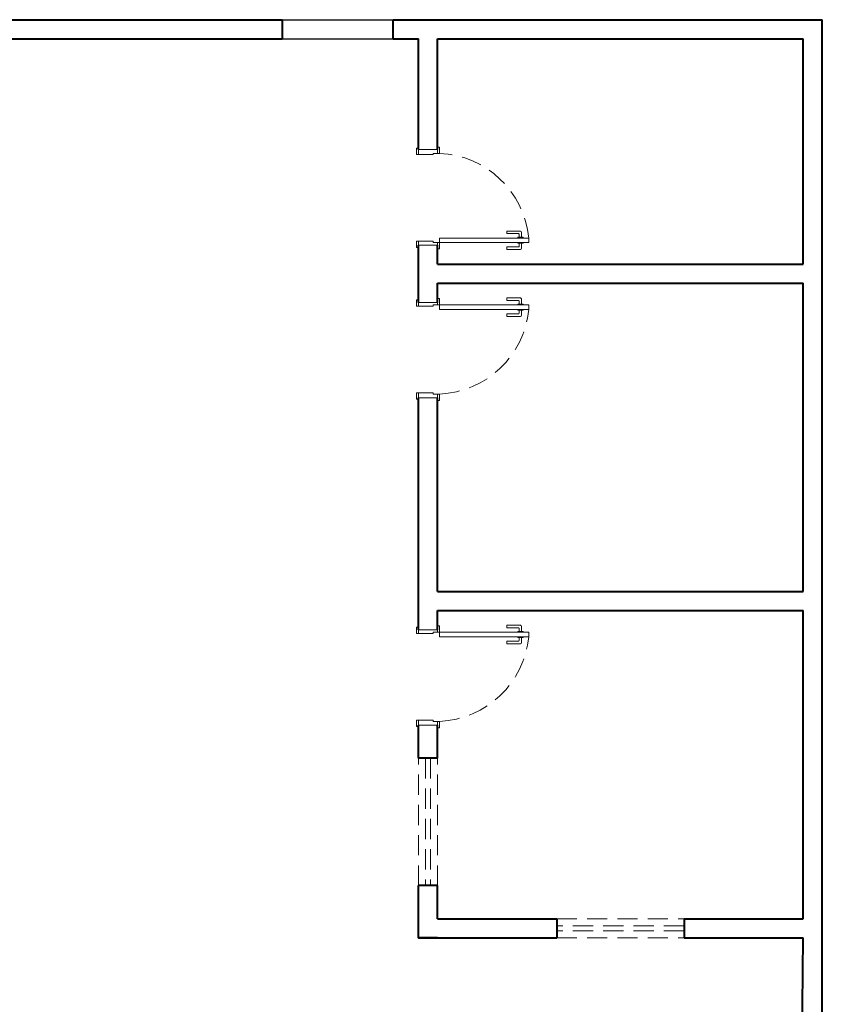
# Model space of a CAD drawing. Header units: millimetres. Extents: x 53 to 3943, y 29 to 3483.
# Tile 44 of 52: x 3878 to 3891, y 3467 to 3483. Entities that reach past the tile are written whole.
import ezdxf

# ---------------------------------------------------------------- set-up
doc = ezdxf.new("R2010")
doc.units = ezdxf.units.MM
doc.header["$MEASUREMENT"] = 0
doc.linetypes.add('HIDDEN2', pattern=[0.47625, 0.3175, -0.15875])
doc.layers.add('ESGOTO', color=1, linetype='Continuous')
doc.layers.add('MB_ALVENARIA', color=7, linetype='Continuous', lineweight=40)
doc.layers.add('MB_ESQUADRIA', color=7, linetype='Continuous', lineweight=5)

msp = doc.modelspace()

# ---------------------------------------------------------------- linework, layer by layer
at = {"layer": 'ESGOTO'}
for p, q in [((3882.56, 3482.786), (3884.3, 3482.786)), ((3882.56, 3482.486), (3884.3, 3482.486))]:
    msp.add_line(p, q, dxfattribs=at)
at = {"layer": 'MB_ALVENARIA'}
for points in [[(3866.78, 3482.786), (3882.56, 3482.786)], [(3882.56, 3482.786), (3882.56, 3482.486)], [(3884.3, 3482.786), (3891.04, 3482.786)], [(3884.3, 3482.486), (3884.3, 3482.486), (3884.3, 3482.786)], [(3891.04, 3467.066), (3891.04, 3482.786)], [(3874.48, 3482.486), (3882.56, 3482.486)], [(3884.3, 3482.486), (3884.7, 3482.486)], [(3884.7, 3480.746), (3884.7, 3482.486)], [(3885, 3482.486), (3890.74, 3482.486)], [(3885, 3480.746), (3885, 3482.486)], [(3890.74, 3478.946), (3890.74, 3482.486)], [(3884.7, 3478.346), (3884.7, 3479.246)], [(3885, 3478.946), (3885, 3479.246)], [(3885, 3478.946), (3890.74, 3478.946)], [(3885, 3478.646), (3890.74, 3478.646)], [(3885, 3478.346), (3885, 3478.646)], [(3890.74, 3473.806), (3890.74, 3478.646)], [(3884.7, 3473.206), (3884.7, 3476.846)], [(3885, 3473.806), (3885, 3476.846)], [(3885, 3473.806), (3890.74, 3473.806)], [(3885, 3473.206), (3885, 3473.506)], [(3885, 3473.506), (3890.74, 3473.506)], [(3890.74, 3468.666), (3890.74, 3473.506)], [(3884.7, 3471.186), (3884.7, 3471.706)], [(3885, 3471.186), (3885, 3471.706)], [(3885, 3471.186), (3884.7, 3471.186)], [(3884.7, 3468.366), (3884.7, 3469.186)], [(3885, 3469.186), (3884.7, 3469.186)], [(3885, 3468.666), (3885, 3469.186)], [(3885, 3468.366), (3884.7, 3468.366), (3884.7, 3468.666)], [(3885, 3468.666), (3886.87, 3468.666)], [(3886.87, 3468.666), (3886.87, 3468.366)], [(3888.87, 3468.666), (3890.74, 3468.666)], [(3888.87, 3468.666), (3888.87, 3468.366)], [(3884.7, 3468.366), (3886.87, 3468.366)], [(3888.87, 3468.366), (3890.74, 3468.366)], [(3890.48, 3441.669), (3890.74, 3468.366)]]:
    msp.add_lwpolyline(points, dxfattribs=at)
at = {"layer": 'MB_ESQUADRIA'}
for p, q in [((3884.7, 3480.666), (3884.7, 3480.736)), ((3884.7, 3480.666), (3884.7, 3480.736)), ((3884.93, 3480.666), (3884.7, 3480.666)), ((3884.93, 3480.666), (3884.7, 3480.666)), ((3884.93, 3480.686), (3884.93, 3480.666)), ((3884.93, 3480.686), (3885, 3480.686)), ((3884.93, 3480.686), (3884.93, 3480.666)), ((3884.93, 3480.686), (3885, 3480.686)), ((3885, 3480.686), (3885, 3480.736)), ((3885, 3480.686), (3885, 3480.736)), ((3886.085, 3479.466), (3886.085, 3479.426)), ((3886.299, 3479.466), (3886.085, 3479.466)), ((3886.085, 3479.466), (3886.085, 3479.426)), ((3886.299, 3479.466), (3886.085, 3479.466)), ((3886.085, 3479.426), (3886.269, 3479.426)), ((3886.085, 3479.426), (3886.269, 3479.426)), ((3886.259, 3479.369), (3886.259, 3479.356)), ((3886.344, 3479.369), (3886.259, 3479.369)), ((3886.259, 3479.369), (3886.259, 3479.356)), ((3886.344, 3479.369), (3886.259, 3479.369)), ((3886.279, 3479.416), (3886.279, 3479.369)), ((3886.279, 3479.416), (3886.279, 3479.369)), ((3886.319, 3479.369), (3886.319, 3479.446)), ((3886.319, 3479.369), (3886.319, 3479.446)), ((3886.344, 3479.357), (3886.344, 3479.369)), ((3886.344, 3479.357), (3886.344, 3479.369)), ((3884.93, 3479.306), (3884.7, 3479.306)), ((3884.7, 3479.306), (3884.7, 3479.236)), ((3884.93, 3479.306), (3884.7, 3479.306)), ((3884.7, 3479.306), (3884.7, 3479.236)), ((3884.93, 3479.306), (3884.7, 3479.306)), ((3884.7, 3479.306), (3884.7, 3479.236)), ((3884.93, 3479.306), (3884.7, 3479.306)), ((3884.7, 3479.306), (3884.7, 3479.236)), ((3884.93, 3479.286), (3884.93, 3479.306)), ((3884.93, 3479.286), (3884.93, 3479.306)), ((3884.93, 3479.286), (3884.93, 3479.306)), ((3884.93, 3479.286), (3884.93, 3479.306)), ((3884.93, 3479.286), (3885, 3479.286)), ((3884.93, 3479.286), (3885, 3479.286)), ((3884.93, 3479.286), (3885, 3479.286)), ((3884.93, 3479.286), (3885, 3479.286)), ((3885, 3479.286), (3885, 3479.236)), ((3885, 3479.286), (3885, 3479.236)), ((3885, 3479.286), (3885, 3479.236)), ((3885, 3479.286), (3885, 3479.236)), ((3886.085, 3479.176), (3886.085, 3479.216)), ((3886.085, 3479.216), (3886.269, 3479.216)), ((3886.085, 3479.176), (3886.085, 3479.216)), ((3886.085, 3479.216), (3886.269, 3479.216)), ((3886.259, 3479.274), (3886.259, 3479.286)), ((3886.259, 3479.274), (3886.259, 3479.286)), ((3886.345, 3479.274), (3886.259, 3479.274)), ((3886.345, 3479.274), (3886.259, 3479.274)), ((3886.279, 3479.226), (3886.279, 3479.274)), ((3886.279, 3479.226), (3886.279, 3479.274)), ((3886.319, 3479.274), (3886.319, 3479.197)), ((3886.319, 3479.274), (3886.319, 3479.197)), ((3886.345, 3479.287), (3886.345, 3479.274)), ((3886.345, 3479.287), (3886.345, 3479.274)), ((3886.299, 3479.177), (3886.085, 3479.176)), ((3886.299, 3479.177), (3886.085, 3479.176)), ((3884.7, 3478.286), (3884.7, 3478.356)), ((3884.7, 3478.286), (3884.7, 3478.356)), ((3884.7, 3478.286), (3884.7, 3478.356)), ((3884.7, 3478.286), (3884.7, 3478.356)), ((3884.93, 3478.286), (3884.7, 3478.286)), ((3884.93, 3478.286), (3884.7, 3478.286)), ((3884.93, 3478.286), (3884.7, 3478.286)), ((3884.93, 3478.286), (3884.7, 3478.286)), ((3884.93, 3478.306), (3885, 3478.306)), ((3884.93, 3478.306), (3884.93, 3478.286)), ((3884.93, 3478.306), (3885, 3478.306)), ((3884.93, 3478.306), (3884.93, 3478.286)), ((3884.93, 3478.306), (3885, 3478.306)), ((3884.93, 3478.306), (3884.93, 3478.286)), ((3884.93, 3478.306), (3885, 3478.306)), ((3884.93, 3478.306), (3884.93, 3478.286)), ((3885, 3478.306), (3885, 3478.356)), ((3885, 3478.306), (3885, 3478.356)), ((3885, 3478.306), (3885, 3478.356)), ((3885, 3478.306), (3885, 3478.356)), ((3886.085, 3478.415), (3886.085, 3478.375)), ((3886.299, 3478.415), (3886.085, 3478.415)), ((3886.085, 3478.415), (3886.085, 3478.375)), ((3886.299, 3478.415), (3886.085, 3478.415)), ((3886.085, 3478.375), (3886.269, 3478.375)), ((3886.085, 3478.375), (3886.269, 3478.375)), ((3886.259, 3478.318), (3886.259, 3478.305)), ((3886.345, 3478.318), (3886.259, 3478.318)), ((3886.259, 3478.318), (3886.259, 3478.305)), ((3886.345, 3478.318), (3886.259, 3478.318)), ((3886.279, 3478.365), (3886.279, 3478.318)), ((3886.279, 3478.365), (3886.279, 3478.318)), ((3886.319, 3478.318), (3886.319, 3478.395)), ((3886.319, 3478.318), (3886.319, 3478.395)), ((3886.345, 3478.305), (3886.345, 3478.318)), ((3886.345, 3478.305), (3886.345, 3478.318)), ((3886.085, 3478.125), (3886.085, 3478.165)), ((3886.085, 3478.165), (3886.269, 3478.165)), ((3886.085, 3478.125), (3886.085, 3478.165)), ((3886.085, 3478.165), (3886.269, 3478.165)), ((3886.299, 3478.125), (3886.085, 3478.125)), ((3886.299, 3478.125), (3886.085, 3478.125)), ((3886.259, 3478.222), (3886.259, 3478.235)), ((3886.259, 3478.222), (3886.259, 3478.235)), ((3886.344, 3478.222), (3886.259, 3478.222)), ((3886.344, 3478.222), (3886.259, 3478.222)), ((3886.279, 3478.175), (3886.279, 3478.222)), ((3886.279, 3478.175), (3886.279, 3478.222)), ((3886.319, 3478.222), (3886.319, 3478.145)), ((3886.319, 3478.222), (3886.319, 3478.145)), ((3886.344, 3478.235), (3886.344, 3478.222)), ((3886.344, 3478.235), (3886.344, 3478.222)), ((3884.93, 3476.926), (3884.7, 3476.926)), ((3884.7, 3476.926), (3884.7, 3476.856)), ((3884.93, 3476.926), (3884.7, 3476.926)), ((3884.7, 3476.926), (3884.7, 3476.856)), ((3884.93, 3476.906), (3884.93, 3476.926)), ((3884.93, 3476.906), (3884.93, 3476.926)), ((3884.93, 3476.906), (3885, 3476.906)), ((3884.93, 3476.906), (3885, 3476.906)), ((3885, 3476.906), (3885, 3476.856)), ((3885, 3476.906), (3885, 3476.856)), ((3884.7, 3473.146), (3884.7, 3473.216)), ((3884.7, 3473.146), (3884.7, 3473.216)), ((3884.7, 3473.146), (3884.7, 3473.216)), ((3884.7, 3473.146), (3884.7, 3473.216)), ((3885, 3473.166), (3885, 3473.216)), ((3885, 3473.166), (3885, 3473.216)), ((3885, 3473.166), (3885, 3473.216)), ((3885, 3473.166), (3885, 3473.216)), ((3886.085, 3473.275), (3886.085, 3473.235)), ((3886.299, 3473.275), (3886.085, 3473.275)), ((3886.085, 3473.275), (3886.085, 3473.235)), ((3886.299, 3473.275), (3886.085, 3473.275)), ((3886.085, 3473.235), (3886.269, 3473.235)), ((3886.085, 3473.235), (3886.269, 3473.235)), ((3886.259, 3473.178), (3886.259, 3473.165)), ((3886.345, 3473.178), (3886.259, 3473.178)), ((3886.259, 3473.178), (3886.259, 3473.165)), ((3886.345, 3473.178), (3886.259, 3473.178)), ((3886.279, 3473.225), (3886.279, 3473.178)), ((3886.279, 3473.225), (3886.279, 3473.178)), ((3886.319, 3473.178), (3886.319, 3473.255)), ((3886.319, 3473.178), (3886.319, 3473.255)), ((3886.345, 3473.165), (3886.345, 3473.178)), ((3886.345, 3473.165), (3886.345, 3473.178)), ((3884.93, 3473.146), (3884.7, 3473.146)), ((3884.93, 3473.146), (3884.7, 3473.146)), ((3884.93, 3473.146), (3884.7, 3473.146)), ((3884.93, 3473.146), (3884.7, 3473.146)), ((3884.93, 3473.166), (3885, 3473.166)), ((3884.93, 3473.166), (3884.93, 3473.146)), ((3884.93, 3473.166), (3885, 3473.166)), ((3884.93, 3473.166), (3884.93, 3473.146)), ((3884.93, 3473.166), (3885, 3473.166)), ((3884.93, 3473.166), (3884.93, 3473.146)), ((3884.93, 3473.166), (3885, 3473.166)), ((3884.93, 3473.166), (3884.93, 3473.146)), ((3886.085, 3472.985), (3886.085, 3473.025)), ((3886.085, 3473.025), (3886.269, 3473.025)), ((3886.085, 3472.985), (3886.085, 3473.025)), ((3886.085, 3473.025), (3886.269, 3473.025)), ((3886.259, 3473.082), (3886.259, 3473.095)), ((3886.259, 3473.082), (3886.259, 3473.095)), ((3886.344, 3473.082), (3886.259, 3473.082)), ((3886.344, 3473.082), (3886.259, 3473.082)), ((3886.279, 3473.035), (3886.279, 3473.082)), ((3886.279, 3473.035), (3886.279, 3473.082)), ((3886.319, 3473.082), (3886.319, 3473.005)), ((3886.319, 3473.082), (3886.319, 3473.005)), ((3886.344, 3473.095), (3886.344, 3473.082)), ((3886.344, 3473.095), (3886.344, 3473.082)), ((3886.299, 3472.985), (3886.085, 3472.985)), ((3886.299, 3472.985), (3886.085, 3472.985)), ((3884.93, 3471.786), (3884.7, 3471.786)), ((3884.7, 3471.786), (3884.7, 3471.716)), ((3884.93, 3471.786), (3884.7, 3471.786)), ((3884.7, 3471.786), (3884.7, 3471.716)), ((3884.93, 3471.766), (3884.93, 3471.786)), ((3884.93, 3471.766), (3884.93, 3471.786)), ((3884.93, 3471.766), (3885, 3471.766)), ((3884.93, 3471.766), (3885, 3471.766)), ((3885, 3471.766), (3885, 3471.716)), ((3885, 3471.766), (3885, 3471.716))]:
    msp.add_line(p, q, dxfattribs=at)
for points in [[(3884.7, 3480.666), (3884.67, 3480.666), (3884.67, 3480.766), (3884.7, 3480.766), (3884.7, 3480.736)], [(3884.7, 3480.666), (3884.67, 3480.666), (3884.67, 3480.766), (3884.7, 3480.766), (3884.7, 3480.736)], [(3885, 3480.736), (3885, 3480.786), (3885.03, 3480.786), (3885.03, 3480.686), (3885, 3480.686), (3885, 3480.686)], [(3885, 3480.736), (3885, 3480.786), (3885.03, 3480.786), (3885.03, 3480.686), (3885, 3480.686), (3885, 3480.686)], [(3884.7, 3480.746), (3885, 3480.746)], [(3884.7, 3479.306), (3884.67, 3479.306), (3884.67, 3479.206), (3884.7, 3479.206), (3884.7, 3479.236)], [(3884.7, 3479.306), (3884.67, 3479.306), (3884.67, 3479.206), (3884.7, 3479.206), (3884.7, 3479.236)], [(3884.7, 3479.306), (3884.67, 3479.306), (3884.67, 3479.206), (3884.7, 3479.206), (3884.7, 3479.236)], [(3884.7, 3479.306), (3884.67, 3479.306), (3884.67, 3479.206), (3884.7, 3479.206), (3884.7, 3479.236)], [(3885, 3479.246), (3885, 3479.246), (3884.7, 3479.246)], [(3885, 3479.236), (3885, 3479.186), (3885.03, 3479.186), (3885.03, 3479.286), (3885, 3479.286), (3885, 3479.286)], [(3885, 3479.236), (3885, 3479.186), (3885.03, 3479.186), (3885.03, 3479.286), (3885, 3479.286), (3885, 3479.286)], [(3885, 3479.236), (3885, 3479.186), (3885.03, 3479.186), (3885.03, 3479.286), (3885, 3479.286), (3885, 3479.286)], [(3885, 3479.236), (3885, 3479.186), (3885.03, 3479.186), (3885.03, 3479.286), (3885, 3479.286), (3885, 3479.286)], [(3886.43, 3479.356), (3885.03, 3479.356), (3885.03, 3479.286), (3886.43, 3479.286), (3886.43, 3479.356)], [(3884.7, 3478.286), (3884.67, 3478.286), (3884.67, 3478.386), (3884.7, 3478.386), (3884.7, 3478.356)], [(3884.7, 3478.286), (3884.67, 3478.286), (3884.67, 3478.386), (3884.7, 3478.386), (3884.7, 3478.356)], [(3884.7, 3478.286), (3884.67, 3478.286), (3884.67, 3478.386), (3884.7, 3478.386), (3884.7, 3478.356)], [(3884.7, 3478.286), (3884.67, 3478.286), (3884.67, 3478.386), (3884.7, 3478.386), (3884.7, 3478.356)], [(3885, 3478.346), (3885, 3478.346), (3884.7, 3478.346)], [(3885, 3478.356), (3885, 3478.406), (3885.03, 3478.406), (3885.03, 3478.306), (3885, 3478.306), (3885, 3478.306)], [(3885, 3478.356), (3885, 3478.406), (3885.03, 3478.406), (3885.03, 3478.306), (3885, 3478.306), (3885, 3478.306)], [(3885, 3478.356), (3885, 3478.406), (3885.03, 3478.406), (3885.03, 3478.306), (3885, 3478.306), (3885, 3478.306)], [(3885, 3478.356), (3885, 3478.406), (3885.03, 3478.406), (3885.03, 3478.306), (3885, 3478.306), (3885, 3478.306)], [(3886.43, 3478.236), (3885.03, 3478.236), (3885.03, 3478.306), (3886.43, 3478.306), (3886.43, 3478.236)], [(3884.7, 3476.926), (3884.67, 3476.926), (3884.67, 3476.826), (3884.7, 3476.826), (3884.7, 3476.856)], [(3884.7, 3476.926), (3884.67, 3476.926), (3884.67, 3476.826), (3884.7, 3476.826), (3884.7, 3476.856)], [(3885, 3476.856), (3885, 3476.806), (3885.03, 3476.806), (3885.03, 3476.906), (3885, 3476.906), (3885, 3476.906)], [(3885, 3476.856), (3885, 3476.806), (3885.03, 3476.806), (3885.03, 3476.906), (3885, 3476.906), (3885, 3476.906)], [(3884.7, 3476.846), (3885, 3476.846)], [(3884.7, 3473.146), (3884.67, 3473.146), (3884.67, 3473.246), (3884.7, 3473.246), (3884.7, 3473.216)], [(3884.7, 3473.146), (3884.67, 3473.146), (3884.67, 3473.246), (3884.7, 3473.246), (3884.7, 3473.216)], [(3884.7, 3473.146), (3884.67, 3473.146), (3884.67, 3473.246), (3884.7, 3473.246), (3884.7, 3473.216)], [(3884.7, 3473.146), (3884.67, 3473.146), (3884.67, 3473.246), (3884.7, 3473.246), (3884.7, 3473.216)], [(3885, 3473.206), (3885, 3473.206), (3884.7, 3473.206)], [(3885, 3473.216), (3885, 3473.266), (3885.03, 3473.266), (3885.03, 3473.166), (3885, 3473.166), (3885, 3473.166)], [(3885, 3473.216), (3885, 3473.266), (3885.03, 3473.266), (3885.03, 3473.166), (3885, 3473.166), (3885, 3473.166)], [(3885, 3473.216), (3885, 3473.266), (3885.03, 3473.266), (3885.03, 3473.166), (3885, 3473.166), (3885, 3473.166)], [(3885, 3473.216), (3885, 3473.266), (3885.03, 3473.266), (3885.03, 3473.166), (3885, 3473.166), (3885, 3473.166)], [(3886.43, 3473.096), (3885.03, 3473.096), (3885.03, 3473.166), (3886.43, 3473.166), (3886.43, 3473.096)], [(3884.7, 3471.786), (3884.67, 3471.786), (3884.67, 3471.686), (3884.7, 3471.686), (3884.7, 3471.716)], [(3884.7, 3471.786), (3884.67, 3471.786), (3884.67, 3471.686), (3884.7, 3471.686), (3884.7, 3471.716)], [(3884.7, 3471.706), (3885, 3471.706)], [(3885, 3471.716), (3885, 3471.666), (3885.03, 3471.666), (3885.03, 3471.766), (3885, 3471.766), (3885, 3471.766)], [(3885, 3471.716), (3885, 3471.666), (3885.03, 3471.666), (3885.03, 3471.766), (3885, 3471.766), (3885, 3471.766)]]:
    msp.add_lwpolyline(points, dxfattribs=at)
at = {"layer": 'MB_ESQUADRIA', "linetype": 'HIDDEN2'}
for points in [[(3884.7, 3469.186), (3884.7, 3471.186)], [(3884.81, 3471.186), (3884.81, 3469.186)], [(3884.89, 3471.186), (3884.89, 3469.186)], [(3885, 3469.186), (3885, 3471.186)], [(3886.87, 3468.666), (3888.87, 3468.666)], [(3888.87, 3468.556), (3886.87, 3468.556)], [(3888.87, 3468.476), (3886.87, 3468.476)], [(3886.87, 3468.366), (3888.87, 3468.366)]]:
    msp.add_lwpolyline(points, dxfattribs=at)
for centre, start, end in [((3884.967, 3479.218), 5.4262, 87.5491), ((3884.967, 3479.218), 5.4262, 87.5491), ((3884.967, 3478.374), 272.4509, 354.5738), ((3884.967, 3478.374), 272.4509, 354.5738), ((3884.967, 3473.234), 272.4509, 354.5738), ((3884.967, 3473.234), 272.4509, 354.5738)]:
    msp.add_arc(centre, 1.469, start, end, dxfattribs=at)
at = {"layer": 'MB_ESQUADRIA'}
for centre, radius, start, end in [((3886.269, 3479.416), 0.01, 0.0289, 90.0289), ((3886.269, 3479.416), 0.01, 0.0289, 90.0289), ((3886.299, 3479.446), 0.02, 0.0289, 90.0289), ((3886.299, 3479.446), 0.02, 0.0289, 90.0289), ((3886.269, 3479.226), 0.01, 270.0289, 0.0289), ((3886.269, 3479.226), 0.01, 270.0289, 0.0289), ((3886.299, 3479.197), 0.02, 270.0289, 0.0289), ((3886.299, 3479.197), 0.02, 270.0289, 0.0289), ((3886.269, 3478.365), 0.01, 359.9711, 89.9711), ((3886.269, 3478.365), 0.01, 359.9711, 89.9711), ((3886.299, 3478.395), 0.02, 359.9711, 89.9711), ((3886.299, 3478.395), 0.02, 359.9711, 89.9711), ((3886.269, 3478.175), 0.01, 269.9711, 359.9711), ((3886.269, 3478.175), 0.01, 269.9711, 359.9711), ((3886.299, 3478.145), 0.02, 269.9711, 359.9711), ((3886.299, 3478.145), 0.02, 269.9711, 359.9711), ((3886.269, 3473.225), 0.01, 359.9711, 89.9711), ((3886.269, 3473.225), 0.01, 359.9711, 89.9711), ((3886.299, 3473.255), 0.02, 359.9711, 89.9711), ((3886.299, 3473.255), 0.02, 359.9711, 89.9711), ((3886.269, 3473.035), 0.01, 269.9711, 359.9711), ((3886.269, 3473.035), 0.01, 269.9711, 359.9711), ((3886.299, 3473.005), 0.02, 269.9711, 359.9711), ((3886.299, 3473.005), 0.02, 269.9711, 359.9711)]:
    msp.add_arc(centre, radius, start, end, dxfattribs=at)

doc.saveas('drawing.dxf')
